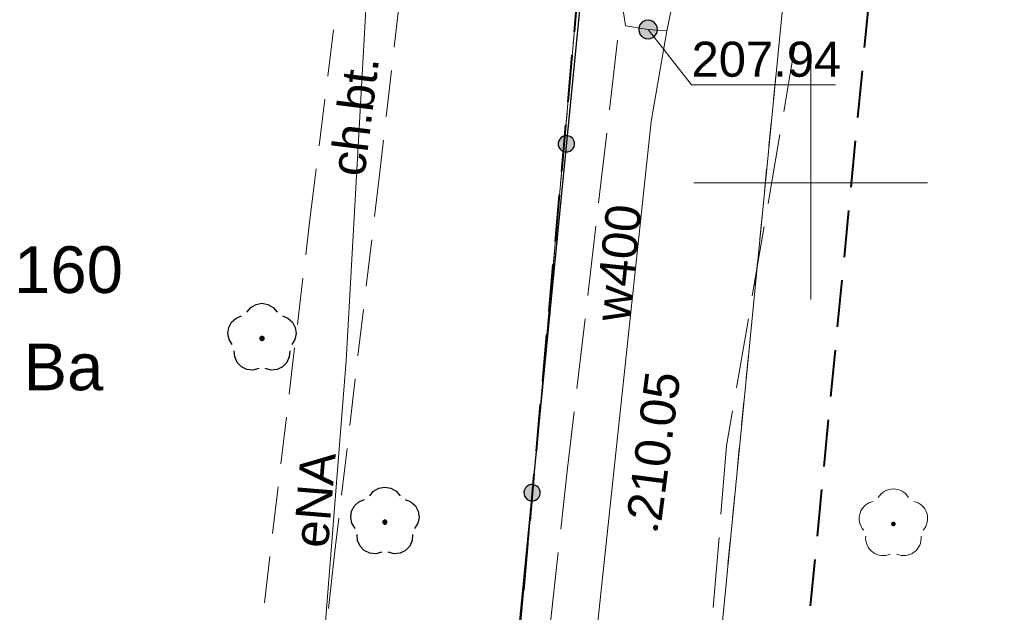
# Model space of a CAD drawing. Header units: metres. Extents: x 7419414 to 7419803, y 5549484 to 5549731.
# Tile 12 of 102: x 7419433 to 7419454, y 5549591 to 5549603. Entities that reach past the tile are written whole.
import ezdxf
from ezdxf.enums import TextEntityAlignment as Align

# ---------------------------------------------------------------- set-up
doc = ezdxf.new("R2010")
doc.units = ezdxf.units.M
doc.header["$MEASUREMENT"] = 0
doc.layers.get('0').update_dxf_attribs({"color": 250})
for name, color, linetype, lineweight in [('EGDE', 7, 'Continuous', 13), ('EGDE_O', 7, 'Continuous', 13), ('EGUG', 96, 'Continuous', 13), ('EGUG_O', 96, 'Continuous', 13), ('GUPPRZ_O', 7, 'Continuous', 13), ('LINIE ROZGRANICZAJĄCE MPZP', 212, 'Continuous', 0), ('OBOP02_01', 96, 'Continuous', 13), ('OTKC', 7, 'Continuous', 13), ('OTKC_O', 7, 'Continuous', 13), ('OTKJ', 7, 'Continuous', 13), ('OTOO', 7, 'Continuous', 30), ('OTRS_O', 7, 'Continuous', 13), ('SUEP', 1, 'Continuous', 13), ('SUEP_O', 1, 'Continuous', 13), ('SUWP', 5, 'Continuous', 13), ('SUWP_O', 5, 'Continuous', 13), ('UEEPA_512', 250, 'Continuous', 0)]:
    doc.layers.add(name, color=color, linetype=linetype, lineweight=lineweight)
doc.styles.add('Arial', font='arial.ttf')

# ---------------------------------------------------------------- blocks, each defined once
blk = doc.blocks.new('OBOP02_01_1')
at = {"layer": 'OBOP02_01', "linetype": 'Continuous', "lineweight": 13}
h = blk.add_hatch(color=96, dxfattribs=at)
edge = h.paths.add_edge_path()
edge.add_arc((0, 0), 0.005, 0, 360)
at = {"layer": 'OBOP02_01', "color": 96, "linetype": 'Continuous', "lineweight": 13}
for centre, start, end in [((0, 0.0375), 30.1471, 149.8529), ((-0.0357, 0.0116), 102.1471, 221.8529), ((0.0357, 0.0116), 318.1471, 77.8529), ((-0.022, -0.0303), 174.1472, 293.8529), ((0.022, -0.0303), 246.1471, 5.8529)]:
    blk.add_arc(centre, 0.0375, start, end, dxfattribs=at)

msp = doc.modelspace()

# ---------------------------------------------------------------- hatches: boundary and pattern name
at = {"linetype": 'Continuous'}
for points in [[(7419446.52, 5549603.08), (7419446.468, 5549603.087), (7419446.42, 5549603.107), (7419446.379, 5549603.139), (7419446.347, 5549603.18), (7419446.327, 5549603.228), (7419446.32, 5549603.28), (7419446.327, 5549603.332), (7419446.347, 5549603.38), (7419446.379, 5549603.421), (7419446.42, 5549603.453), (7419446.468, 5549603.473), (7419446.52, 5549603.48), (7419446.572, 5549603.473), (7419446.62, 5549603.453), (7419446.661, 5549603.421), (7419446.693, 5549603.38), (7419446.713, 5549603.332), (7419446.72, 5549603.28), (7419446.713, 5549603.228), (7419446.693, 5549603.18), (7419446.661, 5549603.139), (7419446.62, 5549603.107), (7419446.572, 5549603.087)], [(7419444.756, 5549600.658), (7419444.711, 5549600.668), (7419444.671, 5549600.69), (7419444.637, 5549600.721), (7419444.613, 5549600.76), (7419444.6, 5549600.804), (7419444.599, 5549600.849), (7419444.609, 5549600.894), (7419444.63, 5549600.934), (7419444.662, 5549600.967), (7419444.7, 5549600.992), (7419444.744, 5549601.005), (7419444.79, 5549601.006), (7419444.834, 5549600.996), (7419444.875, 5549600.974), (7419444.908, 5549600.943), (7419444.932, 5549600.904), (7419444.945, 5549600.861), (7419444.947, 5549600.815), (7419444.936, 5549600.771), (7419444.915, 5549600.73), (7419444.884, 5549600.697), (7419444.845, 5549600.673), (7419444.801, 5549600.659)], [(7419444.756, 5549600.658), (7419444.711, 5549600.668), (7419444.671, 5549600.69), (7419444.637, 5549600.721), (7419444.613, 5549600.76), (7419444.6, 5549600.804), (7419444.599, 5549600.849), (7419444.609, 5549600.894), (7419444.63, 5549600.934), (7419444.662, 5549600.967), (7419444.7, 5549600.992), (7419444.744, 5549601.005), (7419444.79, 5549601.006), (7419444.834, 5549600.996), (7419444.875, 5549600.974), (7419444.908, 5549600.943), (7419444.932, 5549600.904), (7419444.945, 5549600.861), (7419444.947, 5549600.815), (7419444.936, 5549600.771), (7419444.915, 5549600.73), (7419444.884, 5549600.697), (7419444.845, 5549600.673), (7419444.801, 5549600.659)], [(7419438.26, 5549596.625), (7419438.246, 5549596.627), (7419438.234, 5549596.634), (7419438.224, 5549596.644), (7419438.217, 5549596.656), (7419438.215, 5549596.67), (7419438.217, 5549596.684), (7419438.224, 5549596.696), (7419438.234, 5549596.706), (7419438.246, 5549596.713), (7419438.26, 5549596.715), (7419438.274, 5549596.713), (7419438.286, 5549596.706), (7419438.296, 5549596.696), (7419438.303, 5549596.684), (7419438.305, 5549596.67), (7419438.303, 5549596.656), (7419438.296, 5549596.644), (7419438.286, 5549596.634), (7419438.274, 5549596.627)], [(7419444.022, 5549593.194), (7419443.978, 5549593.204), (7419443.937, 5549593.226), (7419443.904, 5549593.257), (7419443.88, 5549593.296), (7419443.867, 5549593.34), (7419443.865, 5549593.385), (7419443.875, 5549593.43), (7419443.897, 5549593.47), (7419443.928, 5549593.503), (7419443.967, 5549593.527), (7419444.011, 5549593.541), (7419444.056, 5549593.542), (7419444.101, 5549593.532), (7419444.141, 5549593.51), (7419444.174, 5549593.479), (7419444.199, 5549593.44), (7419444.212, 5549593.397), (7419444.213, 5549593.351), (7419444.203, 5549593.306), (7419444.181, 5549593.266), (7419444.15, 5549593.233), (7419444.111, 5549593.209), (7419444.068, 5549593.195)], [(7419444.022, 5549593.194), (7419443.978, 5549593.204), (7419443.937, 5549593.226), (7419443.904, 5549593.257), (7419443.88, 5549593.296), (7419443.867, 5549593.34), (7419443.865, 5549593.385), (7419443.875, 5549593.43), (7419443.897, 5549593.47), (7419443.928, 5549593.503), (7419443.967, 5549593.527), (7419444.011, 5549593.541), (7419444.056, 5549593.542), (7419444.101, 5549593.532), (7419444.141, 5549593.51), (7419444.174, 5549593.479), (7419444.199, 5549593.44), (7419444.212, 5549593.397), (7419444.213, 5549593.351), (7419444.203, 5549593.306), (7419444.181, 5549593.266), (7419444.15, 5549593.233), (7419444.111, 5549593.209), (7419444.068, 5549593.195)], [(7419440.89, 5549592.695), (7419440.876, 5549592.697), (7419440.864, 5549592.704), (7419440.854, 5549592.714), (7419440.847, 5549592.726), (7419440.845, 5549592.74), (7419440.847, 5549592.754), (7419440.854, 5549592.766), (7419440.864, 5549592.776), (7419440.876, 5549592.783), (7419440.89, 5549592.785), (7419440.904, 5549592.783), (7419440.916, 5549592.776), (7419440.926, 5549592.766), (7419440.933, 5549592.754), (7419440.935, 5549592.74), (7419440.933, 5549592.726), (7419440.926, 5549592.714), (7419440.916, 5549592.704), (7419440.904, 5549592.697)], [(7419446.68, 5549592.575), (7419446.668, 5549592.577), (7419446.657, 5549592.581), (7419446.648, 5549592.588), (7419446.641, 5549592.598), (7419446.637, 5549592.608), (7419446.635, 5549592.62), (7419446.637, 5549592.632), (7419446.641, 5549592.643), (7419446.648, 5549592.652), (7419446.657, 5549592.659), (7419446.668, 5549592.663), (7419446.68, 5549592.665), (7419446.692, 5549592.663), (7419446.702, 5549592.659), (7419446.712, 5549592.652), (7419446.719, 5549592.643), (7419446.723, 5549592.632), (7419446.725, 5549592.62), (7419446.723, 5549592.608), (7419446.719, 5549592.598), (7419446.712, 5549592.588), (7419446.702, 5549592.581), (7419446.692, 5549592.577)]]:
    msp.add_hatch(color=0, dxfattribs=at).paths.add_polyline_path(points)

# ---------------------------------------------------------------- linework, layer by layer
at = {"color": 0, "linetype": 'Continuous', "flags": 128}
for points in [[(7419446.32, 5549603.28), (7419446.327, 5549603.228), (7419446.347, 5549603.18), (7419446.379, 5549603.139), (7419446.42, 5549603.107), (7419446.468, 5549603.087), (7419446.52, 5549603.08), (7419446.572, 5549603.087), (7419446.62, 5549603.107), (7419446.661, 5549603.139), (7419446.693, 5549603.18), (7419446.713, 5549603.228), (7419446.72, 5549603.28), (7419446.713, 5549603.332), (7419446.693, 5549603.38), (7419446.661, 5549603.421), (7419446.62, 5549603.453), (7419446.572, 5549603.473), (7419446.52, 5549603.48), (7419446.468, 5549603.473), (7419446.42, 5549603.453), (7419446.379, 5549603.421), (7419446.347, 5549603.38), (7419446.327, 5549603.332), (7419446.32, 5549603.28)], [(7419444.79, 5549601.006), (7419444.744, 5549601.005), (7419444.7, 5549600.992), (7419444.662, 5549600.967), (7419444.63, 5549600.934), (7419444.609, 5549600.894), (7419444.599, 5549600.849), (7419444.6, 5549600.804), (7419444.613, 5549600.76), (7419444.637, 5549600.721), (7419444.671, 5549600.69), (7419444.711, 5549600.668), (7419444.756, 5549600.658), (7419444.801, 5549600.659), (7419444.845, 5549600.673), (7419444.884, 5549600.697), (7419444.915, 5549600.73), (7419444.936, 5549600.771), (7419444.947, 5549600.815), (7419444.945, 5549600.861), (7419444.932, 5549600.904), (7419444.908, 5549600.943), (7419444.875, 5549600.974), (7419444.834, 5549600.996), (7419444.79, 5549601.006)], [(7419444.79, 5549601.006), (7419444.744, 5549601.005), (7419444.7, 5549600.992), (7419444.662, 5549600.967), (7419444.63, 5549600.934), (7419444.609, 5549600.894), (7419444.599, 5549600.849), (7419444.6, 5549600.804), (7419444.613, 5549600.76), (7419444.637, 5549600.721), (7419444.671, 5549600.69), (7419444.711, 5549600.668), (7419444.756, 5549600.658), (7419444.801, 5549600.659), (7419444.845, 5549600.673), (7419444.884, 5549600.697), (7419444.915, 5549600.73), (7419444.936, 5549600.771), (7419444.947, 5549600.815), (7419444.945, 5549600.861), (7419444.932, 5549600.904), (7419444.908, 5549600.943), (7419444.875, 5549600.974), (7419444.834, 5549600.996), (7419444.79, 5549601.006)], [(7419438.26, 5549596.625), (7419438.274, 5549596.627), (7419438.286, 5549596.634), (7419438.296, 5549596.644), (7419438.303, 5549596.656), (7419438.305, 5549596.67), (7419438.303, 5549596.684), (7419438.296, 5549596.696), (7419438.286, 5549596.706), (7419438.274, 5549596.713), (7419438.26, 5549596.715), (7419438.246, 5549596.713), (7419438.234, 5549596.706), (7419438.224, 5549596.696), (7419438.217, 5549596.684), (7419438.215, 5549596.67), (7419438.217, 5549596.656), (7419438.224, 5549596.644), (7419438.234, 5549596.634), (7419438.246, 5549596.627), (7419438.26, 5549596.625)], [(7419444.056, 5549593.542), (7419444.011, 5549593.541), (7419443.967, 5549593.527), (7419443.928, 5549593.503), (7419443.897, 5549593.47), (7419443.875, 5549593.43), (7419443.865, 5549593.385), (7419443.867, 5549593.34), (7419443.88, 5549593.296), (7419443.904, 5549593.257), (7419443.937, 5549593.226), (7419443.978, 5549593.204), (7419444.022, 5549593.194), (7419444.068, 5549593.195), (7419444.111, 5549593.209), (7419444.15, 5549593.233), (7419444.181, 5549593.266), (7419444.203, 5549593.306), (7419444.213, 5549593.351), (7419444.212, 5549593.397), (7419444.199, 5549593.44), (7419444.174, 5549593.479), (7419444.141, 5549593.51), (7419444.101, 5549593.532), (7419444.056, 5549593.542)], [(7419444.056, 5549593.542), (7419444.011, 5549593.541), (7419443.967, 5549593.527), (7419443.928, 5549593.503), (7419443.897, 5549593.47), (7419443.875, 5549593.43), (7419443.865, 5549593.385), (7419443.867, 5549593.34), (7419443.88, 5549593.296), (7419443.904, 5549593.257), (7419443.937, 5549593.226), (7419443.978, 5549593.204), (7419444.022, 5549593.194), (7419444.068, 5549593.195), (7419444.111, 5549593.209), (7419444.15, 5549593.233), (7419444.181, 5549593.266), (7419444.203, 5549593.306), (7419444.213, 5549593.351), (7419444.212, 5549593.397), (7419444.199, 5549593.44), (7419444.174, 5549593.479), (7419444.141, 5549593.51), (7419444.101, 5549593.532), (7419444.056, 5549593.542)], [(7419440.89, 5549592.695), (7419440.904, 5549592.697), (7419440.916, 5549592.704), (7419440.926, 5549592.714), (7419440.933, 5549592.726), (7419440.935, 5549592.74), (7419440.933, 5549592.754), (7419440.926, 5549592.766), (7419440.916, 5549592.776), (7419440.904, 5549592.783), (7419440.89, 5549592.785), (7419440.876, 5549592.783), (7419440.864, 5549592.776), (7419440.854, 5549592.766), (7419440.847, 5549592.754), (7419440.845, 5549592.74), (7419440.847, 5549592.726), (7419440.854, 5549592.714), (7419440.864, 5549592.704), (7419440.876, 5549592.697), (7419440.89, 5549592.695)], [(7419446.635, 5549592.62), (7419446.637, 5549592.608), (7419446.641, 5549592.598), (7419446.648, 5549592.588), (7419446.657, 5549592.581), (7419446.668, 5549592.577), (7419446.68, 5549592.575), (7419446.692, 5549592.577), (7419446.702, 5549592.581), (7419446.712, 5549592.588), (7419446.719, 5549592.598), (7419446.723, 5549592.608), (7419446.725, 5549592.62), (7419446.723, 5549592.632), (7419446.719, 5549592.643), (7419446.712, 5549592.652), (7419446.702, 5549592.659), (7419446.692, 5549592.663), (7419446.68, 5549592.665), (7419446.668, 5549592.663), (7419446.657, 5549592.659), (7419446.648, 5549592.652), (7419446.641, 5549592.643), (7419446.637, 5549592.632), (7419446.635, 5549592.62)]]:
    msp.add_lwpolyline(points, close=True, dxfattribs=at)
for points in [[(7419437.936, 5549597.233), (7419438.019, 5549597.333), (7419438.132, 5549597.397), (7419438.26, 5549597.42), (7419438.388, 5549597.397), (7419438.501, 5549597.333), (7419438.584, 5549597.233)], [(7419437.624, 5549596.536), (7419437.555, 5549596.646), (7419437.529, 5549596.773), (7419437.547, 5549596.902), (7419437.608, 5549597.017), (7419437.704, 5549597.104), (7419437.824, 5549597.152)], [(7419438.696, 5549597.152), (7419438.816, 5549597.104), (7419438.912, 5549597.017), (7419438.973, 5549596.902), (7419438.991, 5549596.773), (7419438.965, 5549596.646), (7419438.896, 5549596.536)], [(7419438.191, 5549596.024), (7419438.065, 5549595.992), (7419437.936, 5549596.006), (7419437.819, 5549596.063), (7419437.729, 5549596.157), (7419437.676, 5549596.275), (7419437.667, 5549596.405)], [(7419438.853, 5549596.405), (7419438.844, 5549596.275), (7419438.791, 5549596.157), (7419438.701, 5549596.063), (7419438.584, 5549596.006), (7419438.455, 5549595.992), (7419438.329, 5549596.024)], [(7419440.566, 5549593.303), (7419440.649, 5549593.403), (7419440.762, 5549593.467), (7419440.89, 5549593.49), (7419441.018, 5549593.467), (7419441.131, 5549593.403), (7419441.214, 5549593.303)], [(7419440.254, 5549592.606), (7419440.185, 5549592.716), (7419440.159, 5549592.843), (7419440.177, 5549592.972), (7419440.238, 5549593.087), (7419440.334, 5549593.174), (7419440.454, 5549593.222)], [(7419441.326, 5549593.222), (7419441.446, 5549593.174), (7419441.542, 5549593.087), (7419441.603, 5549592.972), (7419441.621, 5549592.843), (7419441.595, 5549592.716), (7419441.526, 5549592.606)], [(7419440.821, 5549592.094), (7419440.695, 5549592.062), (7419440.566, 5549592.076), (7419440.449, 5549592.133), (7419440.359, 5549592.227), (7419440.306, 5549592.345), (7419440.297, 5549592.475)], [(7419441.483, 5549592.475), (7419441.474, 5549592.345), (7419441.421, 5549592.227), (7419441.331, 5549592.133), (7419441.214, 5549592.076), (7419441.085, 5549592.062), (7419440.959, 5549592.094)]]:
    msp.add_lwpolyline(points, dxfattribs=at)
at = {"layer": 'EGDE', "color": 250, "linetype": 'Continuous', "lineweight": 0, "flags": 128}
for points in [[(7419622.687, 5549655.462), (7419619.81, 5549655.03), (7419609.66, 5549653.24), (7419589.07, 5549649.42), (7419557.7, 5549643.96), (7419540.13, 5549643.06), (7419523.27, 5549643.29), (7419509.38, 5549641.39), (7419462.29, 5549628.43), (7419462.45, 5549628.77), (7419446.03, 5549630.99), (7419446.66, 5549622.15), (7419435.73, 5549501.644)], [(7419439.375, 5549501.456), (7419449.43, 5549604.09), (7419450.45, 5549614.49), (7419451.3, 5549617.85), (7419452.51, 5549620.06), (7419454.77, 5549622.45), (7419458.98, 5549625.04), (7419462.38, 5549626.43), (7419462.7, 5549626.56), (7419482.9, 5549629.97), (7419487.71, 5549630.61), (7419562.5, 5549640.55), (7419590.93, 5549644.33), (7419591.23, 5549646.31), (7419603.9, 5549648.9), (7419609.52, 5549650.05), (7419619.85, 5549651.97), (7419622.322, 5549652.355)], [(7419435.73, 5549501.644), (7419446.66, 5549622.15), (7419446.03, 5549630.99), (7419445.69, 5549630.61), (7419433.076, 5549628.608)], [(7419447.714, 5549501.025), (7419450.09, 5549531.19), (7419459.99, 5549593.07), (7419462.12, 5549617.26), (7419462.22, 5549620.86), (7419457.3, 5549616.58), (7419452.54, 5549610.11), (7419449.43, 5549604.09), (7419439.375, 5549501.456)]]:
    msp.add_lwpolyline(points, dxfattribs=at)
at = {"layer": 'EGUG', "color": 96, "linetype": 'Continuous', "lineweight": 13}
for p, q in [((7419444.921, 5549602.978), (7419444.966, 5549603.476)), ((7419444.966, 5549603.476), (7419444.921, 5549602.978)), ((7419449.351, 5549603.281), (7419449.302, 5549602.784)), ((7419449.302, 5549602.784), (7419449.351, 5549603.281)), ((7419444.831, 5549601.983), (7419444.876, 5549602.481)), ((7419444.876, 5549602.481), (7419444.831, 5549601.983)), ((7419449.253, 5549602.286), (7419449.205, 5549601.788)), ((7419449.205, 5549601.788), (7419449.253, 5549602.286)), ((7419444.74, 5549600.987), (7419444.786, 5549601.485)), ((7419444.786, 5549601.485), (7419444.74, 5549600.987)), ((7419449.156, 5549601.291), (7419449.107, 5549600.793)), ((7419449.107, 5549600.793), (7419449.156, 5549601.291)), ((7419444.65, 5549599.991), (7419444.695, 5549600.489)), ((7419444.695, 5549600.489), (7419444.65, 5549599.991)), ((7419449.058, 5549600.295), (7419449.01, 5549599.798)), ((7419449.01, 5549599.798), (7419449.058, 5549600.295)), ((7419444.56, 5549598.995), (7419444.605, 5549599.493)), ((7419444.605, 5549599.493), (7419444.56, 5549598.995)), ((7419448.961, 5549599.3), (7419448.912, 5549598.803)), ((7419448.912, 5549598.803), (7419448.961, 5549599.3)), ((7419444.47, 5549597.999), (7419444.515, 5549598.497)), ((7419444.515, 5549598.497), (7419444.47, 5549597.999)), ((7419448.863, 5549598.305), (7419448.815, 5549597.807)), ((7419448.815, 5549597.807), (7419448.863, 5549598.305)), ((7419444.379, 5549597.003), (7419444.424, 5549597.501)), ((7419444.424, 5549597.501), (7419444.379, 5549597.003)), ((7419448.766, 5549597.31), (7419448.717, 5549596.812)), ((7419448.717, 5549596.812), (7419448.766, 5549597.31)), ((7419444.289, 5549596.007), (7419444.334, 5549596.505)), ((7419444.334, 5549596.505), (7419444.289, 5549596.007)), ((7419448.668, 5549596.314), (7419448.62, 5549595.817)), ((7419448.62, 5549595.817), (7419448.668, 5549596.314)), ((7419444.199, 5549595.011), (7419444.244, 5549595.509)), ((7419444.244, 5549595.509), (7419444.199, 5549595.011)), ((7419448.571, 5549595.319), (7419448.522, 5549594.822)), ((7419448.522, 5549594.822), (7419448.571, 5549595.319)), ((7419444.108, 5549594.015), (7419444.153, 5549594.513)), ((7419444.153, 5549594.513), (7419444.108, 5549594.015)), ((7419448.473, 5549594.324), (7419448.425, 5549593.826)), ((7419448.425, 5549593.826), (7419448.473, 5549594.324)), ((7419444.018, 5549593.019), (7419444.063, 5549593.517)), ((7419444.063, 5549593.517), (7419444.018, 5549593.019)), ((7419448.376, 5549593.329), (7419448.327, 5549592.831)), ((7419448.327, 5549592.831), (7419448.376, 5549593.329)), ((7419443.928, 5549592.023), (7419443.973, 5549592.521)), ((7419443.973, 5549592.521), (7419443.928, 5549592.023)), ((7419448.278, 5549592.334), (7419448.23, 5549591.836)), ((7419448.23, 5549591.836), (7419448.278, 5549592.334)), ((7419443.837, 5549591.028), (7419443.882, 5549591.526)), ((7419443.882, 5549591.526), (7419443.837, 5549591.028)), ((7419448.181, 5549591.338), (7419448.132, 5549590.841)), ((7419448.132, 5549590.841), (7419448.181, 5549591.338))]:
    msp.add_line(p, q, dxfattribs=at)
at = {"layer": 'GUPPRZ_O', "color": 5, "linetype": 'Continuous', "lineweight": 13, "flags": 128}
msp.add_lwpolyline([(7419446.52, 5549603.28), (7419447.45, 5549602.095), (7419450.53, 5549602.095)], dxfattribs=at)
at = {"layer": 'LINIE ROZGRANICZAJĄCE MPZP', "color": 212, "linetype": 'Continuous', "lineweight": 40}
for p, q in [((7419444.944, 5549603.227), (7419445.034, 5549604.223)), ((7419451.154, 5549602.89), (7419451.25, 5549603.885)), ((7419444.808, 5549601.733), (7419444.899, 5549602.729)), ((7419451.01, 5549601.397), (7419451.106, 5549602.392)), ((7419444.673, 5549600.24), (7419444.763, 5549601.235)), ((7419450.865, 5549599.904), (7419450.961, 5549600.899)), ((7419444.537, 5549598.746), (7419444.628, 5549599.742)), ((7419450.721, 5549598.411), (7419450.817, 5549599.406)), ((7419444.402, 5549597.252), (7419444.492, 5549598.248)), ((7419450.576, 5549596.918), (7419450.672, 5549597.913)), ((7419444.266, 5549595.758), (7419444.357, 5549596.754)), ((7419450.432, 5549595.425), (7419450.528, 5549596.42)), ((7419444.131, 5549594.264), (7419444.221, 5549595.26)), ((7419450.287, 5549593.932), (7419450.383, 5549594.927)), ((7419443.995, 5549592.77), (7419444.086, 5549593.766)), ((7419450.143, 5549592.439), (7419450.239, 5549593.434)), ((7419443.86, 5549591.276), (7419443.95, 5549592.272)), ((7419449.998, 5549590.946), (7419450.094, 5549591.941))]:
    msp.add_line(p, q, dxfattribs=at)
at = {"layer": 'OTKC', "color": 250, "linetype": 'Continuous', "lineweight": 13}
for p, q in [((7419441.201, 5549603.892), (7419441.087, 5549602.898)), ((7419439.666, 5549602.281), (7419439.789, 5549603.273)), ((7419441.03, 5549602.401), (7419440.916, 5549601.408)), ((7419439.481, 5549600.792), (7419439.605, 5549601.785)), ((7419440.859, 5549600.911), (7419440.76, 5549600.05)), ((7419439.27, 5549599.09), (7419439.42, 5549600.296)), ((7419440.76, 5549600.05), (7419440.668, 5549599.277)), ((7419439.195, 5549598.457), (7419439.27, 5549599.09)), ((7419440.609, 5549598.781), (7419440.491, 5549597.788)), ((7419439.018, 5549596.967), (7419439.136, 5549597.96)), ((7419440.432, 5549597.291), (7419440.314, 5549596.298)), ((7419438.841, 5549595.478), (7419438.959, 5549596.471)), ((7419440.256, 5549595.802), (7419440.138, 5549594.809)), ((7419438.664, 5549593.988), (7419438.782, 5549594.981)), ((7419440.079, 5549594.312), (7419439.961, 5549593.319)), ((7419438.488, 5549592.499), (7419438.606, 5549593.492)), ((7419439.902, 5549592.823), (7419439.81, 5549592.05)), ((7419439.81, 5549592.05), (7419439.681, 5549590.89)), ((7419438.311, 5549591.009), (7419438.429, 5549592.002))]:
    msp.add_line(p, q, dxfattribs=at)
at = {"layer": 'OTKJ', "color": 250, "linetype": 'Continuous', "lineweight": 13}
for p, q in [((7419445.695, 5549601.557), (7419445.869, 5549603.047)), ((7419449.678, 5549603.004), (7419449.425, 5549601.525)), ((7419445.463, 5549599.57), (7419445.637, 5549601.06)), ((7419449.341, 5549601.032), (7419449.088, 5549599.554)), ((7419445.231, 5549597.584), (7419445.405, 5549599.074)), ((7419449.003, 5549599.061), (7419448.75, 5549597.583)), ((7419444.999, 5549595.597), (7419445.173, 5549597.087)), ((7419448.666, 5549597.09), (7419448.413, 5549595.611)), ((7419444.8, 5549593.89), (7419444.941, 5549595.101)), ((7419448.328, 5549595.118), (7419448.2, 5549594.37)), ((7419448.2, 5549594.37), (7419448.08, 5549592.906)), ((7419444.655, 5549592.586), (7419444.8, 5549593.89)), ((7419448.039, 5549592.407), (7419447.916, 5549590.912)), ((7419444.433, 5549590.598), (7419444.599, 5549592.089))]:
    msp.add_line(p, q, dxfattribs=at)
at = {"layer": 'OTOO', "color": 250, "linetype": 'Continuous', "lineweight": 30, "flags": 128}
msp.add_lwpolyline([(7419444.531, 5549641.637), (7419444.64, 5549640.1), (7419445.31, 5549634.62), (7419445.56, 5549631.73), (7419446.709, 5549620.537), (7419439.169, 5549543.807), (7419438.208, 5549533.587), (7419436.896, 5549520.462), (7419436.501, 5549516.719)], dxfattribs=at)
at = {"layer": 'SUEP', "color": 1, "linetype": 'Continuous', "lineweight": 13, "flags": 128}
msp.add_lwpolyline([(7419434.32, 5549573.68), (7419434.53, 5549573.52), (7419437.46, 5549574.44), (7419438.73, 5549576.91), (7419439.19, 5549585.19), (7419440.06, 5549596.2), (7419440.81, 5549609.57), (7419443.45, 5549612.26), (7419443.51, 5549612.66)], dxfattribs=at)
at = {"layer": 'SUWP', "color": 5, "linetype": 'Continuous', "lineweight": 13, "flags": 128}
for points in [[(7419500.56, 5549634.4), (7419482.81, 5549631.37), (7419458.17, 5549626.32), (7419448.26, 5549620.13), (7419446.53, 5549608.05), (7419445.99, 5549603.69), (7419446.04, 5549603.36), (7419446.52, 5549603.28), (7419446.92, 5549603.25)], [(7419447.44, 5549605.91), (7419447.41, 5549605.57), (7419446.92, 5549603.25)], [(7419441.75, 5549555.97), (7419446.59, 5549601.31), (7419446.92, 5549603.25)]]:
    msp.add_lwpolyline(points, dxfattribs=at)
at = {"layer": 'UEEPA_512', "color": 250, "linetype": 'Continuous', "lineweight": 0}
for p, q in [((7419450, 5549602.5), (7419450, 5549597.5)), ((7419447.5, 5549600), (7419452.5, 5549600))]:
    msp.add_line(p, q, dxfattribs=at)

# ---------------------------------------------------------------- block references
at = {"layer": 'OBOP02_01', "color": 96, "linetype": 'Continuous', "lineweight": 13, "xscale": 10, "yscale": 10, "zscale": 10}
msp.add_blockref('OBOP02_01_1', (7419451.77, 5549592.7), dxfattribs=at)

# ---------------------------------------------------------------- texts
at = {"layer": 'EGDE_O', "color": 250, "linetype": 'Continuous', "lineweight": 80, "style": 'Arial'}
msp.add_text('160', height=1, dxfattribs=at).set_placement((7419434.12, 5549597.641), align=Align.CENTER)
at = {"layer": 'EGUG_O', "color": 96, "linetype": 'Continuous', "lineweight": 0, "style": 'Arial'}
msp.add_text('Ba', height=1, dxfattribs=at).set_placement((7419434.011, 5549595.56), align=Align.CENTER)
at = {"layer": 'GUPPRZ_O', "color": 5, "linetype": 'Continuous', "lineweight": 0, "style": 'Arial'}
msp.add_text('207.94', height=0.75, dxfattribs=at).set_placement((7419447.45, 5549602.268))
at = {"layer": 'OTKC_O', "color": 250, "linetype": 'Continuous', "lineweight": 0, "style": 'Arial'}
msp.add_text('ch.bt.', height=0.75, rotation=82.875, dxfattribs=at).set_placement((7419440.45, 5549600.11))
at = {"layer": 'OTRS_O', "color": 250, "linetype": 'Continuous', "lineweight": 0, "style": 'Arial'}
msp.add_text('210.05', height=0.75, rotation=82.6192, dxfattribs=at).set_placement((7419446.805, 5549592.726))
at = {"layer": 'SUEP_O', "color": 1, "linetype": 'Continuous', "lineweight": 0, "style": 'Arial'}
msp.add_text('eNA', height=0.75, rotation=85.292, dxfattribs=at).set_placement((7419439.671, 5549592.17))
at = {"layer": 'SUWP_O', "color": 5, "linetype": 'Continuous', "lineweight": 0, "style": 'Arial'}
msp.add_text('w400', height=0.75, rotation=83.907, dxfattribs=at).set_placement((7419446.117, 5549597))

doc.saveas('drawing.dxf')
